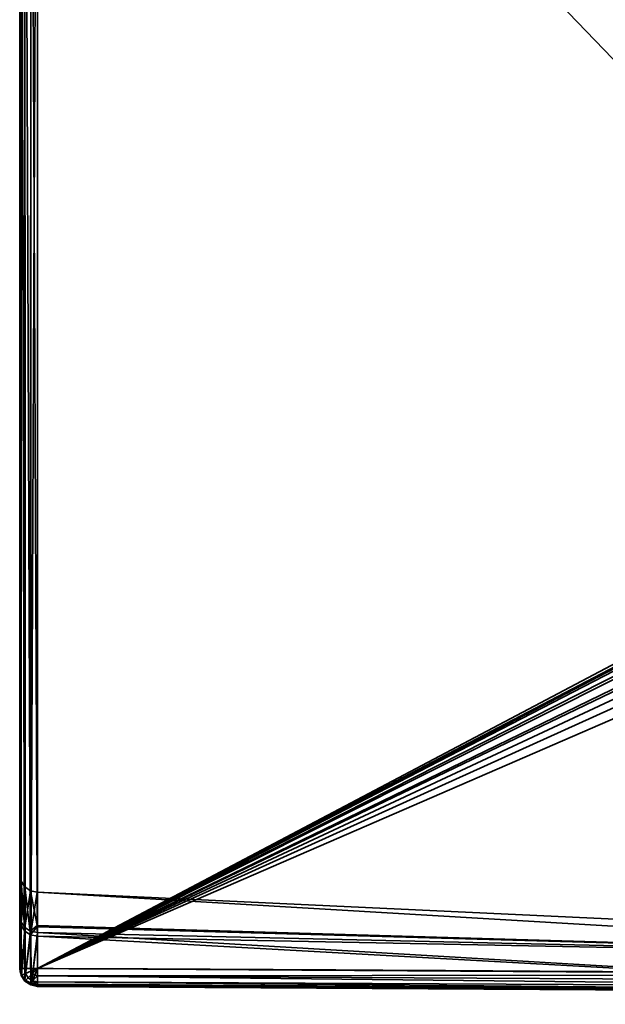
# Model space of a CAD drawing. Header units: millimetres. Extents: x -322 to 8072, y -96 to 57.
# Tile 2 of 256: x -264 to -248, y -93 to -66. Entities that reach past the tile are written whole.
import ezdxf

# ---------------------------------------------------------------- set-up
doc = ezdxf.new("R2010")
doc.units = ezdxf.units.MM
doc.layers.add('151', color=7, linetype='Continuous', true_color=0xffffff)

# ---------------------------------------------------------------- blocks, each defined once
blk = doc.blocks.new('UG_SURFACE_006')
at = {"layer": '151', "color": 251, "linetype": 'Continuous', "lineweight": 35}
for points in [[(-264.5, -50.3, 1114.5), (-264.5, -89.811, 1104), (-264.5, -91.065, 1111.36)], [(-264.5, -50.3, 1093.5), (-264.5, -92.446, 1093.5), (-264.5, -90.965, 1096.93)], [(-264.5, -90.965, 1096.93), (-264.5, -89.811, 1104), (-264.5, -50.3, 1114.5), (-264.5, -50.3, 1093.5)], [(-264.5, -91.065, 1111.36), (-264.5, -92.446, 1114.5), (-264.5, -50.3, 1114.5)], [(-264.5, -50.3, 1114.5), (-264.5, -92.446, 1114.5), (-264.474, -92.446, 1114.66)], [(-264.474, -92.446, 1114.66), (-264.462, -50.3, 1114.691), (-264.5, -50.3, 1114.5)], [(-264.5, -50.3, 1093.5), (-264.462, -50.3, 1093.309), (-264.474, -92.446, 1093.34)], [(-264.474, -92.446, 1093.34), (-264.5, -92.446, 1093.5), (-264.5, -50.3, 1093.5)], [(-264.474, -92.446, 1114.66), (-264.457, -92.446, 1114.688), (-264.462, -50.3, 1114.691)], [(-264.462, -50.3, 1093.309), (-264.457, -92.446, 1093.312), (-264.474, -92.446, 1093.34)], [(-264.462, -50.3, 1114.691), (-264.457, -92.446, 1114.688), (-264.369, -92.446, 1114.837)], [(-264.369, -92.446, 1114.837), (-264.354, -50.3, 1114.854), (-264.462, -50.3, 1114.691)], [(-264.369, -92.446, 1093.163), (-264.462, -50.3, 1093.309), (-264.354, -50.3, 1093.146)], [(-264.369, -92.446, 1093.163), (-264.457, -92.446, 1093.312), (-264.462, -50.3, 1093.309)], [(-264.369, -92.446, 1114.837), (-264.351, -92.446, 1114.85), (-264.354, -50.3, 1114.854)], [(-264.354, -50.3, 1093.146), (-264.351, -92.446, 1093.15), (-264.369, -92.446, 1093.163)], [(-264.354, -50.3, 1114.854), (-264.351, -92.446, 1114.85), (-264.202, -92.446, 1114.958)], [(-264.202, -92.446, 1114.958), (-264.191, -50.3, 1114.962), (-264.354, -50.3, 1114.854)], [(-264.202, -92.446, 1093.042), (-264.354, -50.3, 1093.146), (-264.191, -50.3, 1093.038)], [(-264.202, -92.446, 1093.042), (-264.351, -92.446, 1093.15), (-264.354, -50.3, 1093.146)], [(-264.202, -92.446, 1114.958), (-264.191, -92.446, 1114.96), (-264.191, -50.3, 1114.962)], [(-264.191, -50.3, 1093.038), (-264.191, -92.446, 1093.04), (-264.202, -92.446, 1093.042)], [(-264, -92.446, 1115), (-264, -50.3, 1115), (-264.191, -50.3, 1114.962)], [(-264.191, -50.3, 1114.962), (-264.191, -92.446, 1114.96), (-264, -92.446, 1115)], [(-264.191, -92.446, 1093.04), (-264.191, -50.3, 1093.038), (-264, -50.3, 1093)], [(-264, -50.3, 1093), (-264, -92.446, 1093), (-264.191, -92.446, 1093.04)], [(-264, -50.3, 1115), (-264, -92.446, 1115), (-247.636, -83.789, 1115), (-247.684, -67.253, 1115)], [(-247.684, -67.253, 1115), (-247.744, -50.3, 1115), (-264, -50.3, 1115)], [(-264, -50.3, 1093), (-247.744, -50.3, 1093), (-247.684, -67.253, 1093)], [(-247.684, -67.253, 1093), (-247.636, -83.789, 1093), (-264, -92.446, 1093), (-264, -50.3, 1093)], [(-264, -92.446, 1115), (-247.621, -83.912, 1115), (-247.636, -83.789, 1115)], [(-247.636, -83.789, 1093), (-247.628, -83.88, 1093), (-264, -92.446, 1093)], [(-247.628, -83.88, 1093), (-247.604, -83.967, 1093), (-264, -92.446, 1093)], [(-264, -92.446, 1115), (-247.545, -84.087, 1115), (-247.621, -83.912, 1115)], [(-247.604, -83.967, 1093), (-247.494, -84.159, 1093), (-264, -92.446, 1093)], [(-247.312, -84.334, 1115), (-247.545, -84.087, 1115), (-264, -92.446, 1115)], [(-264, -92.446, 1093), (-247.494, -84.159, 1093), (-247.244, -84.382, 1093)], [(-264, -92.446, 1115), (-247.021, -84.505, 1115), (-247.312, -84.334, 1115)], [(-264, -92.446, 1093), (-247.244, -84.382, 1093), (-246.714, -84.618, 1093)], [(-246.172, -84.711, 1115), (-247.021, -84.505, 1115), (-264, -92.446, 1115)], [(-235.933, -92.621, 1093), (-264, -92.446, 1093), (-246.714, -84.618, 1093), (-246.172, -84.711, 1093)], [(-226.164, -86.142, 1115), (-246.172, -84.711, 1115), (-264, -92.446, 1115), (-235.933, -92.621, 1115)], [(-264.5, -91.065, 1111.36), (-264.5, -89.811, 1104), (-264.463, -90, 1104)], [(-264.463, -90, 1104), (-264.5, -89.811, 1104), (-264.5, -90.965, 1096.93)], [(-264.5, -90.965, 1096.93), (-264.463, -91.145, 1096.99), (-264.463, -90, 1104)], [(-264.463, -90, 1104), (-264.463, -91.244, 1111.297), (-264.5, -91.065, 1111.36)], [(-264.463, -90, 1104), (-264.358, -90.161, 1104), (-264.356, -91.396, 1111.244)], [(-264.356, -91.396, 1111.244), (-264.463, -91.244, 1111.297), (-264.463, -90, 1104)], [(-264.358, -90.161, 1104), (-264.463, -90, 1104), (-264.463, -91.145, 1096.99)], [(-264.463, -91.145, 1096.99), (-264.356, -91.298, 1097.041), (-264.358, -90.161, 1104)], [(-264.358, -90.161, 1104), (-264.2, -90.27, 1104), (-264.196, -91.499, 1111.208)], [(-264.196, -91.499, 1111.208), (-264.356, -91.396, 1111.244), (-264.358, -90.161, 1104)], [(-264.2, -90.27, 1104), (-264.358, -90.161, 1104), (-264.356, -91.298, 1097.041)], [(-264.356, -91.298, 1097.041), (-264.196, -91.401, 1097.076), (-264.2, -90.27, 1104)], [(-264.2, -90.27, 1104), (-264.196, -91.401, 1097.076), (-264.008, -91.24, 1098.31)], [(-264.008, -91.24, 1098.31), (-264.012, -90.311, 1104), (-264.2, -90.27, 1104)], [(-264.196, -91.499, 1111.208), (-264.012, -90.311, 1104), (-264.008, -91.279, 1109.683)], [(-264.012, -90.311, 1104), (-232.699, -91.775, 1104), (-232.768, -92.155, 1109.564)], [(-232.768, -92.155, 1109.564), (-264.008, -91.279, 1109.683), (-264.012, -90.311, 1104)], [(-264.012, -90.311, 1104), (-264.008, -91.24, 1098.31), (-232.768, -92.155, 1098.436)], [(-232.699, -91.775, 1104), (-264.012, -90.311, 1104), (-264.012, -90.311, 1104)], [(-232.768, -92.155, 1098.436), (-232.699, -91.775, 1104), (-264.012, -90.311, 1104)], [(-264.5, -90.965, 1096.93), (-264.5, -92.446, 1093.5), (-264.481, -92.529, 1093.544)], [(-264.463, -91.145, 1096.99), (-264.5, -90.965, 1096.93), (-264.481, -92.529, 1093.544)], [(-264.481, -92.529, 1114.455), (-264.5, -91.065, 1111.36), (-264.463, -91.244, 1111.297)], [(-264.481, -92.529, 1114.455), (-264.5, -92.446, 1114.5), (-264.5, -91.065, 1111.36)], [(-264.481, -92.529, 1093.544), (-264.462, -92.615, 1093.59), (-264.463, -91.145, 1096.99)], [(-264.463, -91.145, 1096.99), (-264.462, -92.615, 1093.59), (-264.45, -92.631, 1093.599)], [(-264.356, -91.298, 1097.041), (-264.463, -91.145, 1096.99), (-264.45, -92.631, 1093.599)], [(-264.463, -91.244, 1111.297), (-264.462, -92.615, 1114.41), (-264.481, -92.529, 1114.455)], [(-264.45, -92.631, 1114.401), (-264.463, -91.244, 1111.297), (-264.356, -91.396, 1111.244)], [(-264.45, -92.631, 1114.401), (-264.462, -92.615, 1114.41), (-264.463, -91.244, 1111.297)], [(-264.45, -92.631, 1093.599), (-264.354, -92.758, 1093.667), (-264.356, -91.298, 1097.041)], [(-264.356, -91.396, 1111.244), (-264.354, -92.758, 1114.333), (-264.45, -92.631, 1114.401)], [(-264.196, -91.401, 1097.076), (-264.356, -91.298, 1097.041), (-264.354, -92.758, 1093.667)], [(-264.354, -92.758, 1114.333), (-264.356, -91.396, 1111.244), (-264.196, -91.499, 1111.208)], [(-264.354, -92.758, 1093.667), (-264.192, -92.853, 1093.718), (-264.196, -91.401, 1097.076)], [(-264.196, -91.401, 1097.076), (-264.007, -91.439, 1097.089), (-264.008, -91.24, 1098.31)], [(-264.008, -91.279, 1109.683), (-264.007, -91.536, 1111.195), (-264.196, -91.499, 1111.208)], [(-264.196, -91.401, 1097.076), (-264.192, -92.853, 1093.718), (-264.172, -92.857, 1093.72)], [(-264.007, -91.439, 1097.089), (-264.196, -91.401, 1097.076), (-264.172, -92.857, 1093.72)], [(-232.768, -92.155, 1098.436), (-264.008, -91.24, 1098.31), (-264.007, -91.439, 1097.089)], [(-264.007, -91.536, 1111.195), (-264.008, -91.279, 1109.683), (-232.768, -92.155, 1109.564)], [(-264.196, -91.499, 1111.208), (-264.192, -92.853, 1114.282), (-264.354, -92.758, 1114.333)], [(-264.172, -92.857, 1114.28), (-264.196, -91.499, 1111.208), (-264.007, -91.536, 1111.195)], [(-264.172, -92.857, 1114.28), (-264.192, -92.853, 1114.282), (-264.196, -91.499, 1111.208)], [(-264.172, -92.857, 1093.72), (-264.002, -92.887, 1093.736), (-264.007, -91.439, 1097.089)], [(-264.007, -91.536, 1111.195), (-264.002, -92.887, 1114.264), (-264.172, -92.857, 1114.28)], [(-264.007, -91.439, 1097.089), (-264.002, -92.887, 1093.736), (-235.936, -93.1, 1093.644)], [(-235.936, -93.1, 1093.644), (-232.768, -92.155, 1098.436), (-264.007, -91.439, 1097.089)], [(-264.007, -91.536, 1111.195), (-232.768, -92.155, 1109.564), (-235.936, -93.1, 1114.356)], [(-235.936, -93.1, 1114.356), (-264.002, -92.887, 1114.264), (-264.007, -91.536, 1111.195)], [(-264.438, -92.627, 1114.66), (-264.474, -92.446, 1114.66), (-264.5, -92.446, 1114.5)], [(-264.5, -92.446, 1114.5), (-264.481, -92.529, 1114.455), (-264.438, -92.627, 1114.66)], [(-264.438, -92.627, 1093.34), (-264.481, -92.529, 1093.544), (-264.5, -92.446, 1093.5)], [(-264.5, -92.446, 1093.5), (-264.474, -92.446, 1093.34), (-264.438, -92.627, 1093.34)], [(-264.457, -92.446, 1114.688), (-264.474, -92.446, 1114.66), (-264.438, -92.627, 1114.66)], [(-264.438, -92.627, 1093.34), (-264.474, -92.446, 1093.34), (-264.457, -92.446, 1093.312)], [(-264.438, -92.627, 1114.66), (-264.341, -92.587, 1114.837), (-264.369, -92.446, 1114.837), (-264.457, -92.446, 1114.688)], [(-264.457, -92.446, 1093.312), (-264.369, -92.446, 1093.163), (-264.341, -92.587, 1093.163), (-264.438, -92.627, 1093.34)], [(-264.351, -92.446, 1114.85), (-264.369, -92.446, 1114.837), (-264.341, -92.587, 1114.837)], [(-264.341, -92.587, 1093.163), (-264.369, -92.446, 1093.163), (-264.351, -92.446, 1093.15)], [(-264.341, -92.587, 1114.837), (-264.186, -92.523, 1114.958), (-264.202, -92.446, 1114.958), (-264.351, -92.446, 1114.85)], [(-264.351, -92.446, 1093.15), (-264.202, -92.446, 1093.042), (-264.186, -92.523, 1093.042), (-264.341, -92.587, 1093.163)], [(-264.143, -92.589, 1114.958), (-264.186, -92.523, 1114.958), (-264.341, -92.587, 1114.837), (-264.261, -92.707, 1114.837)], [(-264.261, -92.707, 1093.163), (-264.341, -92.587, 1093.163), (-264.186, -92.523, 1093.042), (-264.143, -92.589, 1093.042)], [(-264.191, -92.446, 1114.96), (-264.202, -92.446, 1114.958), (-264.186, -92.523, 1114.958)], [(-264.186, -92.523, 1093.042), (-264.202, -92.446, 1093.042), (-264.191, -92.446, 1093.04)], [(-264.186, -92.523, 1114.958), (-264, -92.446, 1115), (-264.191, -92.446, 1114.96)], [(-264.191, -92.446, 1093.04), (-264, -92.446, 1093), (-264.186, -92.523, 1093.042)], [(-264, -92.446, 1115), (-264.186, -92.523, 1114.958), (-264.143, -92.589, 1114.958)], [(-264.143, -92.589, 1093.042), (-264.186, -92.523, 1093.042), (-264, -92.446, 1093)], [(-264, -92.446, 1115), (-264.143, -92.589, 1114.958), (-264.078, -92.632, 1114.958)], [(-264.078, -92.632, 1093.042), (-264.143, -92.589, 1093.042), (-264, -92.446, 1093)], [(-264.001, -92.647, 1114.958), (-264, -92.446, 1115), (-264.078, -92.632, 1114.958)], [(-264.078, -92.632, 1093.042), (-264, -92.446, 1093), (-264.001, -92.647, 1093.042)], [(-235.933, -92.621, 1115), (-264, -92.446, 1115), (-264.001, -92.647, 1114.958)], [(-264.001, -92.647, 1093.042), (-264, -92.446, 1093), (-235.933, -92.621, 1093)], [(-264.46, -92.637, 1114.455), (-264.481, -92.529, 1114.455), (-264.462, -92.615, 1114.41)], [(-264.481, -92.529, 1114.455), (-264.46, -92.637, 1114.455), (-264.438, -92.627, 1114.66)], [(-264.438, -92.627, 1093.34), (-264.46, -92.637, 1093.544), (-264.481, -92.529, 1093.544)], [(-264.462, -92.615, 1093.59), (-264.481, -92.529, 1093.544), (-264.46, -92.637, 1093.544)], [(-264.462, -92.615, 1114.41), (-264.45, -92.631, 1114.401), (-264.46, -92.637, 1114.455)], [(-264.46, -92.637, 1093.544), (-264.45, -92.631, 1093.599), (-264.462, -92.615, 1093.59)], [(-264.336, -92.781, 1114.66), (-264.438, -92.627, 1114.66), (-264.46, -92.637, 1114.455), (-264.353, -92.798, 1114.455)], [(-264.353, -92.798, 1093.544), (-264.46, -92.637, 1093.544), (-264.438, -92.627, 1093.34), (-264.336, -92.781, 1093.34)], [(-264.353, -92.798, 1114.455), (-264.46, -92.637, 1114.455), (-264.45, -92.631, 1114.401)], [(-264.45, -92.631, 1093.599), (-264.46, -92.637, 1093.544), (-264.353, -92.798, 1093.544)], [(-264.45, -92.631, 1114.401), (-264.354, -92.758, 1114.333), (-264.353, -92.798, 1114.455)], [(-264.353, -92.798, 1093.544), (-264.354, -92.758, 1093.667), (-264.45, -92.631, 1093.599)], [(-264.261, -92.707, 1114.837), (-264.341, -92.587, 1114.837), (-264.438, -92.627, 1114.66), (-264.336, -92.781, 1114.66)], [(-264.336, -92.781, 1093.34), (-264.438, -92.627, 1093.34), (-264.341, -92.587, 1093.163), (-264.261, -92.707, 1093.163)], [(-264.353, -92.798, 1114.455), (-264.354, -92.758, 1114.333), (-264.192, -92.853, 1114.282)], [(-264.192, -92.853, 1093.718), (-264.354, -92.758, 1093.667), (-264.353, -92.798, 1093.544)], [(-264.182, -92.883, 1114.66), (-264.336, -92.781, 1114.66), (-264.353, -92.798, 1114.455), (-264.192, -92.906, 1114.455)], [(-264.192, -92.906, 1093.544), (-264.353, -92.798, 1093.544), (-264.336, -92.781, 1093.34), (-264.182, -92.883, 1093.34)], [(-264.192, -92.853, 1114.282), (-264.192, -92.906, 1114.455), (-264.353, -92.798, 1114.455)], [(-264.353, -92.798, 1093.544), (-264.192, -92.906, 1093.544), (-264.192, -92.853, 1093.718)], [(-264.142, -92.787, 1114.837), (-264.261, -92.707, 1114.837), (-264.336, -92.781, 1114.66), (-264.182, -92.883, 1114.66)], [(-264.182, -92.883, 1093.34), (-264.336, -92.781, 1093.34), (-264.261, -92.707, 1093.163), (-264.142, -92.787, 1093.163)], [(-264.078, -92.632, 1114.958), (-264.143, -92.589, 1114.958), (-264.261, -92.707, 1114.837), (-264.142, -92.787, 1114.837)], [(-264.142, -92.787, 1093.163), (-264.261, -92.707, 1093.163), (-264.143, -92.589, 1093.042), (-264.078, -92.632, 1093.042)], [(-264.142, -92.787, 1114.837), (-264.182, -92.883, 1114.66), (-264.002, -92.919, 1114.664)], [(-264.182, -92.883, 1093.34), (-264.142, -92.787, 1093.163), (-264.001, -92.815, 1093.163)], [(-264.001, -92.648, 1114.957), (-264.078, -92.632, 1114.958), (-264.142, -92.787, 1114.837)], [(-264.142, -92.787, 1093.163), (-264.078, -92.632, 1093.042), (-264.001, -92.648, 1093.043)], [(-264.142, -92.787, 1114.837), (-264.001, -92.814, 1114.839), (-264.001, -92.648, 1114.957)], [(-264.001, -92.648, 1093.043), (-264.001, -92.814, 1093.161), (-264.142, -92.787, 1093.163)], [(-264.002, -92.919, 1114.664), (-264.001, -92.814, 1114.839), (-264.142, -92.787, 1114.837)], [(-264.001, -92.814, 1093.161), (-264.001, -92.815, 1093.163), (-264.142, -92.787, 1093.163)], [(-264.078, -92.632, 1114.958), (-264.001, -92.648, 1114.957), (-264.001, -92.647, 1114.958)], [(-264.001, -92.647, 1093.042), (-264.001, -92.648, 1093.043), (-264.078, -92.632, 1093.042)], [(-264.001, -92.647, 1114.958), (-235.934, -92.803, 1114.966), (-235.933, -92.621, 1115)], [(-235.933, -92.621, 1093), (-235.934, -92.803, 1093.034), (-264.001, -92.647, 1093.042)], [(-235.934, -92.803, 1114.966), (-264.001, -92.647, 1114.958), (-264.001, -92.648, 1114.957)], [(-264.001, -92.648, 1093.043), (-264.001, -92.647, 1093.042), (-235.934, -92.803, 1093.034)], [(-264.001, -92.648, 1114.957), (-235.935, -92.96, 1114.867), (-235.934, -92.803, 1114.966)], [(-264.001, -92.648, 1114.957), (-264.001, -92.814, 1114.839), (-235.935, -92.96, 1114.867)], [(-264.001, -92.648, 1093.043), (-235.934, -92.803, 1093.034), (-235.935, -92.96, 1093.132)], [(-235.935, -92.96, 1093.132), (-264.001, -92.814, 1093.161), (-264.001, -92.648, 1093.043)], [(-264.192, -92.853, 1114.282), (-264.172, -92.857, 1114.28), (-264.192, -92.906, 1114.455)], [(-264.192, -92.906, 1093.544), (-264.172, -92.857, 1093.72), (-264.192, -92.853, 1093.718)], [(-264.002, -92.943, 1114.456), (-264.192, -92.906, 1114.455), (-264.172, -92.857, 1114.28)], [(-264.172, -92.857, 1093.72), (-264.192, -92.906, 1093.544), (-264.002, -92.943, 1093.544)], [(-264.002, -92.919, 1114.66), (-264.182, -92.883, 1114.66), (-264.192, -92.906, 1114.455)], [(-264.002, -92.945, 1093.54), (-264.192, -92.906, 1093.544), (-264.182, -92.883, 1093.34)], [(-264.192, -92.906, 1114.455), (-264.002, -92.945, 1114.46), (-264.002, -92.919, 1114.66)], [(-264.192, -92.906, 1114.455), (-264.002, -92.943, 1114.456), (-264.002, -92.945, 1114.46)], [(-264.002, -92.945, 1093.54), (-264.002, -92.943, 1093.544), (-264.192, -92.906, 1093.544)], [(-264.001, -92.815, 1093.163), (-264.002, -92.919, 1093.336), (-264.182, -92.883, 1093.34)], [(-264.182, -92.883, 1114.66), (-264.002, -92.919, 1114.66), (-264.002, -92.919, 1114.664)], [(-264.182, -92.883, 1093.34), (-264.002, -92.919, 1093.336), (-264.002, -92.945, 1093.54)], [(-264.172, -92.857, 1114.28), (-264.002, -92.887, 1114.264), (-264.002, -92.943, 1114.456)], [(-264.002, -92.943, 1093.544), (-264.002, -92.887, 1093.736), (-264.172, -92.857, 1093.72)], [(-264.001, -92.814, 1114.839), (-264.002, -92.919, 1114.664), (-235.936, -93.07, 1114.719)], [(-235.936, -93.07, 1093.281), (-264.002, -92.919, 1093.336), (-264.001, -92.815, 1093.163)], [(-264.002, -92.943, 1114.456), (-264.002, -92.887, 1114.264), (-235.936, -93.1, 1114.356)], [(-235.936, -93.1, 1093.644), (-264.002, -92.887, 1093.736), (-264.002, -92.943, 1093.544)], [(-235.936, -93.07, 1114.719), (-264.002, -92.919, 1114.664), (-264.002, -92.919, 1114.66)], [(-264.002, -92.919, 1114.66), (-235.936, -93.119, 1114.54), (-235.936, -93.07, 1114.719)], [(-264.002, -92.919, 1114.66), (-264.002, -92.945, 1114.46), (-235.936, -93.119, 1114.54)], [(-264.002, -92.919, 1093.336), (-235.936, -93.07, 1093.281), (-235.936, -93.119, 1093.46)], [(-235.936, -93.119, 1093.46), (-264.002, -92.945, 1093.54), (-264.002, -92.919, 1093.336)], [(-264.002, -92.945, 1114.46), (-264.002, -92.943, 1114.456), (-235.936, -93.1, 1114.356)], [(-235.936, -93.1, 1093.644), (-264.002, -92.943, 1093.544), (-264.002, -92.945, 1093.54)], [(-235.936, -93.1, 1114.356), (-235.936, -93.119, 1114.54), (-264.002, -92.945, 1114.46)], [(-264.002, -92.945, 1093.54), (-235.936, -93.119, 1093.46), (-235.936, -93.1, 1093.644)], [(-235.936, -93.07, 1114.719), (-235.935, -92.96, 1114.867), (-264.001, -92.814, 1114.839)], [(-264.001, -92.815, 1093.163), (-264.001, -92.814, 1093.161), (-235.935, -92.96, 1093.132)], [(-264.001, -92.815, 1093.163), (-235.935, -92.96, 1093.132), (-235.936, -93.07, 1093.281)]]:
    blk.add_3dface(points, dxfattribs=at)

msp = doc.modelspace()

# ---------------------------------------------------------------- linework, layer by layer
at = {"layer": '151', "color": 253, "linetype": 'Continuous', "lineweight": -3}
for p, q in [((-264.5, -92.446, 1114.5), (-264.5, -50.3, 1114.5)), ((-264.5, -50.3, 1093.5), (-264.5, -92.446, 1093.5)), ((-264, -50.3, 1115), (-264, -92.446, 1115)), ((-264, -92.446, 1093), (-264, -50.3, 1093))]:
    msp.add_line(p, q, dxfattribs=at)
at = {"layer": '151', "color": 253, "linetype": 'Continuous', "lineweight": -3, "extrusion": (0, -1, 0)}
for centre, start, end in [((-264, 1093.5, 92.446), 180, 270), ((-264, 1114.5, 92.446), 90, 180)]:
    msp.add_arc(centre, 0.5, start, end, dxfattribs=at)
at = {"layer": '151', "color": 253, "linetype": 'Continuous', "lineweight": -3, "extrusion": (-4.67473e-14, -0.4722, -0.881491)}
msp.add_arc((-264, 597.842, -920.258), 0.5, 90.18, 180, dxfattribs=at)
at = {"layer": '151', "color": 253, "linetype": 'Continuous', "lineweight": -3, "extrusion": (0, 0.4722, -0.881491)}
msp.add_arc((264, 444.776, -1026.075), 0.5, 270.18, 0, dxfattribs=at)
at = {"layer": '151', "color": 253, "linetype": 'Continuous', "lineweight": -3, "extrusion": (0.999994, -0.003565, 0)}
for centre, start, end in [((-93.387, 1093.5, -263.669), 151.8229, 270), ((-93.387, 1114.5, -263.669), 90, 208.1771)]:
    msp.add_arc(centre, 0.5, start, end, dxfattribs=at)
at = {"layer": '151', "color": 253, "linetype": 'Continuous', "lineweight": -3}
for points, knots in [([(-264.5, -92.446, 1093.5), (-264.5, -91.58, 1095.118), (-264.5, -90.916, 1096.843), (-264.5, -90.035, 1100.369), (-264.5, -89.811, 1102.168), (-264.5, -89.812, 1105.838), (-264.5, -90.036, 1107.635), (-264.5, -90.916, 1111.156), (-264.5, -91.58, 1112.882), (-264.5, -92.446, 1114.5)], [0, 0, 0, 0, 0.25, 0.25, 0.5, 0.5, 0.75, 0.75, 1, 1, 1, 1]), ([(-264.002, -92.887, 1114.264), (-264.005, -92.04, 1112.683), (-264.007, -91.392, 1110.996), (-264.011, -90.531, 1107.556), (-264.012, -90.312, 1105.8), (-264.012, -90.311, 1102.213), (-264.011, -90.529, 1100.455), (-264.007, -91.39, 1097.009), (-264.005, -92.04, 1095.317), (-264.002, -92.887, 1093.736)], [0, 0, 0, 0, 0.25, 0.25, 0.5, 0.5, 0.75, 0.75, 1, 1, 1, 1]), ([(-139, -93.011, 1093), (-142.414, -93.007, 1093), (-145.829, -93.001, 1093), (-166.662, -92.95, 1093), (-184.081, -92.845, 1093), (-212.978, -92.77, 1093), (-224.455, -92.703, 1093), (-245.288, -92.554, 1093), (-254.644, -92.48, 1093), (-264, -92.446, 1093)], [0, 0, 0, 0, 0.081942, 0.081942, 0.499996, 0.499996, 0.775458, 0.775458, 1, 1, 1, 1]), ([(-264, -92.446, 1115), (-254.644, -92.48, 1115), (-245.288, -92.554, 1115), (-224.455, -92.703, 1115), (-212.978, -92.77, 1115), (-184.081, -92.845, 1115), (-166.662, -92.95, 1115), (-145.829, -93.001, 1115), (-142.414, -93.007, 1115), (-139, -93.011, 1115)], [0, 0, 0, 0, 0.224542, 0.224542, 0.500004, 0.500004, 0.918058, 0.918058, 1, 1, 1, 1]), ([(-139.001, -93.446, 1114.747), (-149.418, -93.443, 1114.73), (-159.834, -93.432, 1114.685), (-180.668, -93.374, 1114.58), (-191.085, -93.327, 1114.526), (-211.919, -93.273, 1114.474), (-222.335, -93.213, 1114.421), (-243.168, -93.04, 1114.321), (-253.585, -92.933, 1114.28), (-264.002, -92.887, 1114.264)], [0, 0, 0, 0, 0.25, 0.25, 0.5, 0.5, 0.75, 0.75, 1, 1, 1, 1]), ([(-264.002, -92.887, 1093.736), (-253.585, -92.933, 1093.72), (-243.168, -93.04, 1093.679), (-222.335, -93.213, 1093.579), (-211.919, -93.273, 1093.526), (-191.085, -93.327, 1093.474), (-180.668, -93.374, 1093.42), (-159.834, -93.432, 1093.315), (-149.418, -93.443, 1093.27), (-139.001, -93.446, 1093.253)], [0, 0, 0, 0, 0.25, 0.25, 0.5, 0.5, 0.75, 0.75, 1, 1, 1, 1])]:
    msp.add_open_spline(points, degree=3, knots=knots, dxfattribs=at)

# ---------------------------------------------------------------- block references
msp.add_blockref('UG_SURFACE_006', (0, 0), dxfattribs=at)

doc.saveas('drawing.dxf')
